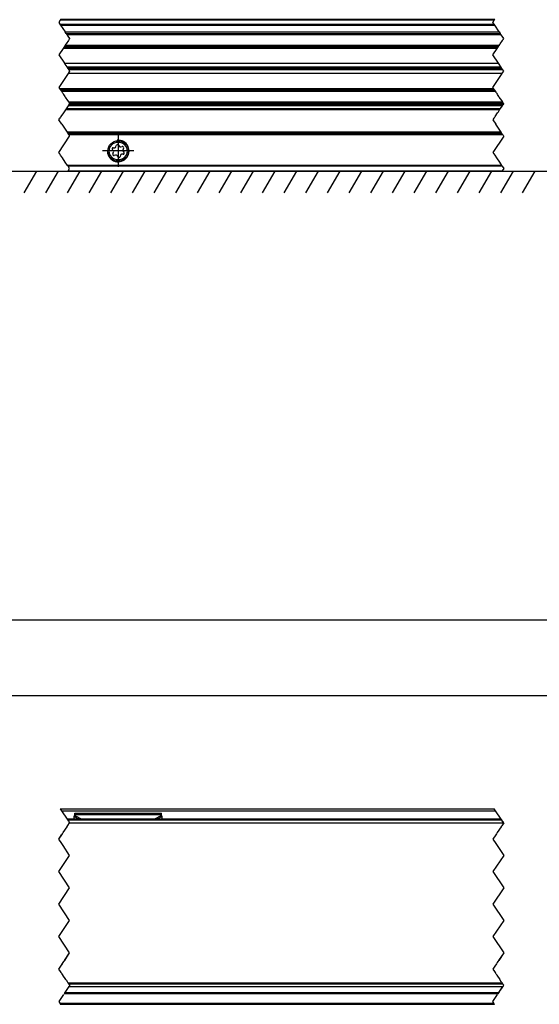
# Model space of a CAD drawing. Header units: millimetres. Extents: x -418 to 2750, y -1084 to 1393.
# Tile 5 of 74: x -263 to -199, y 27 to 148. Entities that reach past the tile are written whole.
import ezdxf

# ---------------------------------------------------------------- set-up
doc = ezdxf.new("R2010")
doc.units = ezdxf.units.MM
doc.linetypes.add('DOT_CENTER', pattern=[14, 12, -1, 0, -1])
doc.layers.add('1', color=7, linetype='Continuous')
doc.styles.add('CONVERTER_12', font='txt.shx', dxfattribs={"width": 0.9})
doc.dimstyles.new('ME10_DIM_25', dxfattribs={"dimtxt": 3, "dimasz": 3, "dimexe": 1.5, "dimexo": 1.5, "dimgap": 1.5, "dimtad": 1, "dimdsep": 46, "dimtxsty": 'CONVERTER_12', "dimsah": 1, "dimcen": 0.09, "dimclrd": 2, "dimclre": 2, "dimclrt": 2, "dimadec": 0, "dimazin": 0, "dimtol": 1, "dimtp": 0.4, "dimtm": 0.4, "dimtfac": 0.75, "dimtdec": 0, "dimtix": 1, "dimtmove": 0, "dimatfit": 3, "dimfxl": 1, "dimtolj": 1, "dimtzin": 0, "dimarcsym": 0})
doc.dimstyles.get("Standard").update_dxf_attribs({"dimtxt": 0.18, "dimasz": 0.18, "dimexe": 0.18, "dimexo": 0.0625, "dimgap": 0.09, "dimtad": 0, "dimtih": 1, "dimtoh": 1, "dimdec": 4, "dimzin": 0, "dimdsep": 46, "dimtxsty": 'Standard', "dimcen": 0.09, "dimadec": 0, "dimazin": 0, "dimtfac": 1, "dimtdec": 4, "dimtofl": 0, "dimtmove": 0, "dimatfit": 3, "dimfxl": 1, "dimtolj": 1, "dimtzin": 0, "dimarcsym": 0})

# ---------------------------------------------------------------- blocks, each defined once
blk = doc.blocks.new('SOPORTE_SV2__7', base_point=(-493.08, 194.18))
at = {"color": 2, "linetype": 'DOT_CENTER'}
for p, q in [((-386.31, 205.53), (-386.54, 205.18)), ((-386.19, 205.72), (-386.31, 205.53)), ((-385.79, 206.3), (-386.19, 205.72)), ((-385.78, 206.32), (-385.79, 206.3)), ((-306.4, 205.18), (-306.17, 205.53)), ((-306.17, 205.53), (-306.05, 205.72)), ((-306.05, 205.72), (-305.66, 206.3)), ((-305.66, 206.3), (-305.65, 206.32)), ((-387.54, 203.68), (-387.34, 203.98)), ((-387, 202.86), (-387.54, 203.68)), ((-387.21, 204.18), (-387.34, 203.98)), ((-387.14, 204.28), (-387.21, 204.18)), ((-386.66, 205), (-387.14, 204.28)), ((-386.54, 205.18), (-386.66, 205)), ((-307.21, 203.98), (-307.41, 203.68)), ((-307.41, 203.68), (-306.86, 202.86)), ((-307.21, 203.98), (-307.07, 204.18)), ((-307.07, 204.18), (-307.01, 204.28)), ((-307.01, 204.28), (-306.53, 205)), ((-306.53, 205), (-306.4, 205.18)), ((-387, 202.86), (-386.01, 201.38)), ((-305.87, 201.38), (-306.86, 202.86)), ((-387.54, 197.68), (-385.54, 200.68)), ((-386.01, 201.38), (-385.88, 201.18)), ((-385.88, 201.18), (-385.74, 200.98)), ((-385.65, 200.83), (-385.74, 200.98)), ((-385.56, 200.7), (-385.65, 200.83)), ((-385.54, 200.68), (-385.56, 200.7)), ((-305.41, 200.68), (-307.41, 197.68)), ((-305.74, 201.18), (-305.87, 201.38)), ((-305.61, 200.98), (-305.74, 201.18)), ((-305.61, 200.98), (-305.51, 200.83)), ((-305.51, 200.83), (-305.42, 200.7)), ((-305.42, 200.7), (-305.41, 200.68)), ((-387.34, 197.38), (-387.54, 197.68)), ((-387.21, 197.18), (-387.34, 197.38)), ((-386.88, 196.68), (-387.21, 197.18)), ((-386.34, 195.88), (-386.88, 196.68)), ((-307.41, 197.68), (-307.21, 197.38)), ((-307.21, 197.38), (-307.07, 197.18)), ((-307.07, 197.18), (-306.74, 196.68)), ((-306.74, 196.68), (-306.21, 195.88)), ((-385.93, 195.26), (-386.34, 195.88)), ((-385.93, 195.26), (-385.84, 195.12)), ((-385.54, 194.68), (-385.84, 195.12)), ((-385.84, 194.24), (-385.54, 194.68)), ((-306.21, 195.88), (-305.79, 195.26)), ((-305.7, 195.12), (-305.79, 195.26)), ((-305.7, 195.12), (-305.41, 194.68)), ((-305.41, 194.68), (-305.7, 194.24)), ((-385.84, 194.24), (-385.88, 194.18)), ((-305.74, 194.18), (-305.7, 194.24))]:
    blk.add_line(p, q, dxfattribs=at)
at = {"color": 3, "linetype": 'Continuous'}
for p, q in [((-306.17, 205.53), (-386.31, 205.53)), ((-306.05, 205.72), (-386.19, 205.72)), ((-305.66, 206.3), (-385.79, 206.3)), ((-385.74, 200.98), (-305.61, 200.98)), ((-305.79, 195.26), (-385.93, 195.26)), ((-305.7, 195.12), (-385.84, 195.12)), ((-385.84, 194.24), (-305.7, 194.24))]:
    blk.add_line(p, q, dxfattribs=at)
at = {"color": 7, "linetype": 'Continuous'}
for p, q in [((-305.65, 206.32), (-385.78, 206.32)), ((-305.87, 201.38), (-386.01, 201.38)), ((-305.74, 201.18), (-385.88, 201.18)), ((-377.48, 198.54), (-377.22, 198.54)), ((-377, 198.71), (-376.93, 198.96)), ((-376.5, 199.02), (-376.37, 198.79)), ((-376.12, 198.68), (-375.86, 198.75)), ((-375.6, 198.41), (-375.73, 198.18)), ((-377.47, 197.96), (-377.65, 198.15)), ((-377.56, 197.45), (-377.43, 197.68)), ((-377.05, 197.18), (-377.3, 197.11)), ((-376.66, 196.84), (-376.79, 197.07)), ((-376.16, 197.15), (-376.24, 196.9)), ((-375.68, 197.32), (-375.94, 197.32)), ((-375.69, 197.9), (-375.51, 197.71)), ((-305.74, 194.18), (-385.88, 194.18))]:
    blk.add_line(p, q, dxfattribs=at)
for radius in [1.9, 1.65]:
    blk.add_circle((-376.58, 197.93), radius, dxfattribs=at)
for centre, start, end in [((-377.48, 198.31), 90.5656, 223.8716), ((-377.22, 198.78), 270.5656, 343.8716), ((-376.7, 198.9), 30.1519, 163.8716), ((-376.17, 198.91), 210.1519, 283.4579), ((-375.8, 198.52), 330.5656, 103.4579), ((-375.53, 198.06), 150.5656, 223.8716), ((-377.36, 197.34), 150.5656, 283.8716), ((-377.64, 197.8), 330.5656, 43.8716), ((-376.99, 196.95), 30.5656, 103.8716), ((-376.46, 196.96), 210.5656, 343.8706), ((-375.94, 197.08), 90.5656, 163.8706), ((-375.68, 197.55), 270.5656, 43.8716)]:
    blk.add_arc(centre, 0.233, start, end, dxfattribs=at)
at = {"layer": '1', "color": 2, "linetype": 'DOT_CENTER'}
for p, q in [((-376.58, 200.83), (-376.58, 195.03)), ((-373.68, 197.93), (-379.48, 197.93))]:
    blk.add_line(p, q, dxfattribs=at)
at = {"layer": '1', "color": 30, "linetype": 'Continuous'}
blk.add_arc((-376.58, 197.93), 2, 175, 95, dxfattribs=at)
blk = doc.blocks.new('REGLA_SV2-2040__8', base_point=(-490.08, 204.18))
at = {"color": 2, "linetype": 'DOT_CENTER'}
for p, q in [((-387.28, 222.08), (-387.54, 221.68)), ((-387.21, 222.18), (-387.28, 222.08)), ((-307.41, 221.68), (-307.14, 222.08)), ((-307.14, 222.08), (-307.07, 222.18)), ((-387.54, 221.68), (-387.33, 221.36)), ((-387.33, 221.36), (-387.21, 221.18)), ((-387.21, 221.18), (-386.37, 219.92)), ((-307.19, 221.36), (-307.41, 221.68)), ((-307.07, 221.18), (-307.19, 221.36)), ((-306.23, 219.92), (-307.07, 221.18)), ((-386.18, 219.64), (-386.37, 219.92)), ((-386.18, 219.64), (-386.05, 219.44)), ((-385.77, 218.35), (-386.18, 217.72)), ((-386.05, 219.44), (-385.85, 219.13)), ((-385.85, 219.13), (-385.54, 218.68)), ((-385.71, 218.43), (-385.77, 218.35)), ((-385.69, 218.46), (-385.71, 218.43)), ((-385.66, 218.5), (-385.69, 218.46)), ((-385.54, 218.68), (-385.66, 218.5)), ((-306.23, 219.92), (-306.04, 219.64)), ((-305.91, 219.44), (-306.04, 219.64)), ((-306.04, 217.72), (-305.63, 218.35)), ((-305.71, 219.13), (-305.91, 219.44)), ((-305.41, 218.68), (-305.71, 219.13)), ((-305.63, 218.35), (-305.57, 218.43)), ((-305.57, 218.43), (-305.55, 218.46)), ((-305.55, 218.46), (-305.53, 218.5)), ((-305.53, 218.5), (-305.41, 218.68)), ((-386.75, 216.87), (-387.54, 215.68)), ((-386.62, 217.07), (-386.75, 216.87)), ((-386.52, 217.21), (-386.62, 217.07)), ((-386.47, 217.29), (-386.52, 217.21)), ((-386.39, 217.41), (-386.47, 217.29)), ((-386.28, 217.58), (-386.39, 217.41)), ((-386.18, 217.72), (-386.28, 217.58)), ((-307.41, 215.68), (-306.61, 216.87)), ((-306.61, 216.87), (-306.48, 217.07)), ((-306.48, 217.07), (-306.38, 217.21)), ((-306.38, 217.21), (-306.34, 217.29)), ((-306.34, 217.29), (-306.25, 217.41)), ((-306.25, 217.41), (-306.14, 217.58)), ((-306.14, 217.58), (-306.04, 217.72)), ((-387.54, 215.68), (-386.51, 214.13)), ((-306.37, 214.13), (-307.41, 215.68)), ((-386.51, 214.13), (-386.41, 213.98)), ((-386.41, 213.98), (-386.07, 213.47)), ((-386.07, 213.47), (-385.88, 213.18)), ((-385.88, 213.18), (-385.69, 212.89)), ((-385.69, 212.89), (-385.54, 212.68)), ((-306.27, 213.98), (-306.37, 214.13)), ((-305.93, 213.47), (-306.27, 213.98)), ((-305.74, 213.18), (-305.93, 213.47)), ((-305.55, 212.89), (-305.74, 213.18)), ((-305.41, 212.68), (-305.55, 212.89)), ((-385.84, 212.23), (-387.54, 209.68)), ((-385.75, 212.38), (-385.84, 212.23)), ((-385.54, 212.68), (-385.75, 212.38)), ((-307.41, 209.68), (-305.71, 212.23)), ((-305.71, 212.23), (-305.61, 212.38)), ((-305.61, 212.38), (-305.41, 212.68)), ((-387.54, 209.68), (-387.42, 209.49)), ((-387.42, 209.49), (-387.29, 209.29)), ((-387.29, 209.29), (-387.19, 209.15)), ((-387.19, 209.15), (-387.14, 209.07)), ((-307.28, 209.49), (-307.41, 209.68)), ((-307.15, 209.29), (-307.28, 209.49)), ((-307.05, 209.15), (-307.15, 209.29)), ((-307, 209.07), (-307.05, 209.15)), ((-387.14, 209.07), (-387.06, 208.95)), ((-387.06, 208.95), (-386.95, 208.79)), ((-386.95, 208.79), (-386.85, 208.64)), ((-386.85, 208.64), (-386.77, 208.52)), ((-386.77, 208.52), (-386.68, 208.38)), ((-386.68, 208.38), (-386.56, 208.2)), ((-386.56, 208.2), (-386.43, 208.01)), ((-386.43, 208.01), (-386.35, 207.9)), ((-386.35, 207.9), (-385.91, 207.23)), ((-306.92, 208.95), (-307, 209.07)), ((-306.81, 208.79), (-306.92, 208.95)), ((-306.71, 208.64), (-306.81, 208.79)), ((-306.63, 208.52), (-306.71, 208.64)), ((-306.54, 208.38), (-306.63, 208.52)), ((-306.42, 208.2), (-306.54, 208.38)), ((-306.3, 208.01), (-306.42, 208.2)), ((-306.22, 207.9), (-306.3, 208.01)), ((-305.77, 207.23), (-306.22, 207.9)), ((-386.31, 205.53), (-386.54, 205.18)), ((-386.19, 205.72), (-386.31, 205.53)), ((-385.79, 206.3), (-386.19, 205.72)), ((-385.91, 207.23), (-385.71, 206.92)), ((-385.78, 206.32), (-385.79, 206.3)), ((-385.71, 206.44), (-385.78, 206.32)), ((-385.71, 206.92), (-385.57, 206.72)), ((-385.71, 206.44), (-385.54, 206.68)), ((-385.54, 206.68), (-385.57, 206.72)), ((-306.4, 205.18), (-306.17, 205.53)), ((-306.17, 205.53), (-306.05, 205.72)), ((-306.05, 205.72), (-305.66, 206.3)), ((-305.57, 206.92), (-305.77, 207.23)), ((-305.66, 206.3), (-305.65, 206.32)), ((-305.65, 206.32), (-305.57, 206.44)), ((-305.43, 206.72), (-305.57, 206.92)), ((-305.41, 206.68), (-305.57, 206.44)), ((-305.43, 206.72), (-305.41, 206.68)), ((-386.66, 205), (-387.14, 204.28)), ((-386.54, 205.18), (-386.66, 205)), ((-307.01, 204.28), (-306.53, 205)), ((-306.53, 205), (-306.4, 205.18))]:
    blk.add_line(p, q, dxfattribs=at)
at = {"color": 3, "linetype": 'Continuous'}
for p, q in [((-307.14, 222.08), (-387.28, 222.08)), ((-387.33, 221.36), (-307.19, 221.36)), ((-387.21, 221.18), (-307.07, 221.18)), ((-386.37, 219.92), (-306.23, 219.92)), ((-386.05, 219.44), (-305.91, 219.44)), ((-306.61, 216.87), (-386.75, 216.87)), ((-386.62, 217.07), (-306.48, 217.07)), ((-306.25, 217.41), (-386.39, 217.41)), ((-387.42, 209.49), (-307.28, 209.49)), ((-307.15, 209.29), (-387.29, 209.29)), ((-387.06, 208.95), (-306.92, 208.95)), ((-305.57, 206.92), (-385.71, 206.92)), ((-305.57, 206.44), (-385.71, 206.44))]:
    blk.add_line(p, q, dxfattribs=at)
at = {"color": 7, "linetype": 'Continuous'}
for p, q in [((-307.07, 222.18), (-387.21, 222.18)), ((-386.18, 219.64), (-306.04, 219.64)), ((-306.38, 217.21), (-386.52, 217.21)), ((-386.51, 214.13), (-306.37, 214.13)), ((-386.07, 213.47), (-305.93, 213.47)), ((-305.74, 213.18), (-385.88, 213.18)), ((-305.55, 212.89), (-385.69, 212.89)), ((-305.71, 212.23), (-385.84, 212.23)), ((-387.19, 209.15), (-307.05, 209.15)), ((-305.43, 206.72), (-385.57, 206.72))]:
    blk.add_line(p, q, dxfattribs=at)
blk = doc.blocks.new('REGLA_SV2-2040mm__10', base_point=(-493.08, 194.18))
for name, p in [('REGLA_SV2-2040__8', (-490.08, 204.18)), ('SOPORTE_SV2__7', (-493.08, 194.18))]:
    blk.add_blockref(name, p)
blk = doc.blocks.new('Bottom1', base_point=(-405.581, 208.18))
at = {"layer": '1', "color": 2, "linetype": 'Continuous'}
for p, q in [((-535.687, 194.18), (-272.737, 194.18)), ((-391.687, 194.18), (-393.996, 190.18)), ((-387.687, 194.18), (-389.996, 190.18)), ((-383.687, 194.18), (-385.996, 190.18)), ((-379.687, 194.18), (-381.996, 190.18)), ((-375.687, 194.18), (-377.996, 190.18)), ((-371.687, 194.18), (-373.996, 190.18)), ((-367.687, 194.18), (-369.996, 190.18)), ((-363.687, 194.18), (-365.996, 190.18)), ((-359.687, 194.18), (-361.996, 190.18)), ((-355.687, 194.18), (-357.996, 190.18)), ((-351.687, 194.18), (-353.996, 190.18)), ((-347.687, 194.18), (-349.996, 190.18)), ((-343.687, 194.18), (-345.996, 190.18)), ((-339.687, 194.18), (-341.996, 190.18)), ((-335.687, 194.18), (-337.996, 190.18)), ((-331.687, 194.18), (-333.996, 190.18)), ((-327.687, 194.18), (-329.996, 190.18)), ((-323.687, 194.18), (-325.996, 190.18)), ((-319.687, 194.18), (-321.996, 190.18)), ((-315.687, 194.18), (-317.996, 190.18)), ((-311.687, 194.18), (-313.996, 190.18)), ((-307.687, 194.18), (-309.996, 190.18)), ((-303.687, 194.18), (-305.996, 190.18)), ((-299.687, 194.18), (-301.996, 190.18))]:
    blk.add_line(p, q, dxfattribs=at)
blk.add_blockref('REGLA_SV2-2040mm__10', (-493.081, 194.18))
blk = doc.blocks.new('REGLA_SV2-2040__22', base_point=(-493.09, 42.37))
at = {"color": 7, "linetype": 'Continuous'}
for p, q in [((-305.88, 74.58), (-386.02, 74.58)), ((-385.55, 73.88), (-305.42, 73.88)), ((-385.69, 43.66), (-305.55, 43.66)), ((-386.55, 42.38), (-306.41, 42.38))]:
    blk.add_line(p, q, dxfattribs=at)
at = {"color": 2, "linetype": 'DOT_CENTER'}
for p, q in [((-386.02, 74.58), (-385.91, 74.42)), ((-305.77, 74.42), (-305.88, 74.58)), ((-386.75, 72.07), (-386.02, 73.16)), ((-386.02, 73.16), (-386.01, 73.18)), ((-386.01, 73.18), (-385.88, 73.37)), ((-385.91, 74.42), (-385.88, 74.38)), ((-385.88, 74.38), (-385.75, 74.17)), ((-385.88, 73.37), (-385.55, 73.88)), ((-385.75, 74.17), (-385.69, 74.08)), ((-385.69, 74.08), (-385.68, 74.07)), ((-385.68, 74.07), (-385.55, 73.88)), ((-305.88, 73.16), (-306.61, 72.07)), ((-305.75, 73.36), (-305.88, 73.18)), ((-305.88, 73.18), (-305.88, 73.16)), ((-305.75, 74.38), (-305.77, 74.42)), ((-305.55, 74.08), (-305.75, 74.38)), ((-305.42, 73.88), (-305.75, 73.36)), ((-305.54, 74.07), (-305.55, 74.08)), ((-305.42, 73.88), (-305.54, 74.07)), ((-387.55, 70.88), (-387.02, 71.67)), ((-387.02, 71.67), (-386.88, 71.87)), ((-386.88, 71.87), (-386.75, 72.07)), ((-306.88, 71.67), (-307.41, 70.88)), ((-306.75, 71.87), (-306.88, 71.67)), ((-306.61, 72.07), (-306.75, 71.87)), ((-387.01, 70.07), (-387.55, 70.88)), ((-386.88, 69.87), (-387.01, 70.07)), ((-386.75, 69.67), (-386.88, 69.87)), ((-385.55, 67.88), (-386.75, 69.67)), ((-307.41, 70.88), (-306.88, 70.07)), ((-306.88, 70.07), (-306.74, 69.87)), ((-306.74, 69.87), (-306.61, 69.67)), ((-306.61, 69.67), (-305.41, 67.88)), ((-387.55, 64.88), (-385.55, 67.88)), ((-305.41, 67.88), (-307.41, 64.88)), ((-385.55, 61.88), (-387.55, 64.88)), ((-307.41, 64.88), (-305.41, 61.88)), ((-387.55, 58.88), (-385.55, 61.88)), ((-305.41, 61.88), (-307.41, 58.88)), ((-385.55, 55.88), (-387.55, 58.88)), ((-307.41, 58.88), (-305.41, 55.88)), ((-387.55, 52.88), (-385.55, 55.88)), ((-305.41, 55.88), (-307.41, 52.88)), ((-385.55, 49.88), (-387.55, 52.88)), ((-307.41, 52.88), (-305.41, 49.88)), ((-386.47, 48.48), (-385.55, 49.88)), ((-305.41, 49.88), (-306.34, 48.48)), ((-387.3, 47.25), (-387.2, 47.4)), ((-387.2, 47.4), (-386.9, 47.84)), ((-386.9, 47.84), (-386.74, 48.09)), ((-386.74, 48.09), (-386.61, 48.28)), ((-386.61, 48.28), (-386.52, 48.41)), ((-386.52, 48.41), (-386.5, 48.44)), ((-386.5, 48.44), (-386.47, 48.48)), ((-307.06, 47.4), (-307.16, 47.25)), ((-306.76, 47.84), (-307.06, 47.4)), ((-306.6, 48.09), (-306.76, 47.84)), ((-306.47, 48.28), (-306.6, 48.09)), ((-306.38, 48.41), (-306.47, 48.28)), ((-306.37, 48.44), (-306.38, 48.41)), ((-306.34, 48.48), (-306.37, 48.44)), ((-387.55, 46.88), (-387.44, 47.04)), ((-387.41, 46.67), (-387.55, 46.88)), ((-387.44, 47.04), (-387.42, 47.07)), ((-387.42, 47.07), (-387.3, 47.25)), ((-387.37, 46.61), (-387.41, 46.67)), ((-387.26, 46.45), (-387.37, 46.61)), ((-387.12, 46.23), (-387.26, 46.45)), ((-387.04, 46.11), (-387.12, 46.23)), ((-387.04, 46.11), (-387.02, 46.09)), ((-387.02, 46.09), (-387.01, 46.07)), ((-387.01, 46.07), (-387.01, 46.06)), ((-387.01, 46.06), (-386.92, 45.94)), ((-386.9, 45.9), (-386.92, 45.94)), ((-386.84, 45.82), (-386.9, 45.9)), ((-386.81, 45.76), (-386.84, 45.82)), ((-386.26, 44.94), (-386.81, 45.76)), ((-307.3, 47.04), (-307.41, 46.88)), ((-307.41, 46.88), (-307.28, 46.67)), ((-307.28, 47.07), (-307.3, 47.04)), ((-307.16, 47.25), (-307.28, 47.07)), ((-307.28, 46.67), (-307.23, 46.61)), ((-307.23, 46.61), (-307.12, 46.45)), ((-307.12, 46.45), (-306.98, 46.23)), ((-306.98, 46.23), (-306.9, 46.11)), ((-306.89, 46.09), (-306.9, 46.11)), ((-306.88, 46.07), (-306.89, 46.09)), ((-306.87, 46.06), (-306.88, 46.07)), ((-306.79, 45.94), (-306.87, 46.06)), ((-306.79, 45.94), (-306.76, 45.9)), ((-306.76, 45.9), (-306.7, 45.82)), ((-306.7, 45.82), (-306.67, 45.76)), ((-306.67, 45.76), (-306.12, 44.94)), ((-386.2, 44.86), (-386.26, 44.94)), ((-386.2, 44.86), (-386.02, 44.58)), ((-386.02, 44.58), (-385.95, 44.48)), ((-385.95, 44.48), (-385.91, 44.42)), ((-385.91, 44.42), (-385.84, 44.31)), ((-385.82, 44.28), (-385.84, 44.31)), ((-385.82, 44.28), (-385.81, 44.26)), ((-385.81, 44.26), (-385.7, 44.1)), ((-385.69, 43.66), (-385.81, 43.49)), ((-385.7, 44.1), (-385.69, 44.08)), ((-385.69, 44.08), (-385.6, 43.96)), ((-385.67, 43.69), (-385.69, 43.66)), ((-385.59, 43.81), (-385.67, 43.69)), ((-385.6, 43.96), (-385.55, 43.88)), ((-385.55, 43.88), (-385.59, 43.82)), ((-385.59, 43.82), (-385.59, 43.81)), ((-306.12, 44.94), (-306.07, 44.86)), ((-305.88, 44.58), (-306.07, 44.86)), ((-305.81, 44.48), (-305.88, 44.58)), ((-305.77, 44.42), (-305.81, 44.48)), ((-305.7, 44.31), (-305.77, 44.42)), ((-305.7, 44.31), (-305.68, 44.28)), ((-305.67, 44.26), (-305.68, 44.28)), ((-305.56, 44.1), (-305.67, 44.26)), ((-305.67, 43.49), (-305.55, 43.66)), ((-305.55, 44.08), (-305.56, 44.1)), ((-305.47, 43.96), (-305.55, 44.08)), ((-305.55, 43.66), (-305.54, 43.69)), ((-305.54, 43.69), (-305.45, 43.81)), ((-305.41, 43.88), (-305.47, 43.96)), ((-305.45, 43.82), (-305.41, 43.88)), ((-305.45, 43.81), (-305.45, 43.82)), ((-386.47, 42.49), (-386.55, 42.38)), ((-386.41, 42.58), (-386.47, 42.49)), ((-386.32, 42.72), (-386.41, 42.58)), ((-385.81, 43.49), (-386.32, 42.72)), ((-306.41, 42.38), (-306.33, 42.49)), ((-306.33, 42.49), (-306.28, 42.58)), ((-306.28, 42.58), (-306.18, 42.72)), ((-306.18, 42.72), (-305.67, 43.49))]:
    blk.add_line(p, q, dxfattribs=at)
at = {"color": 3, "linetype": 'Continuous'}
for p, q in [((-379.79, 74.37), (-385.88, 74.38)), ((-378.28, 74.37), (-379.79, 74.37)), ((-305.75, 74.38), (-378.28, 74.37)), ((-305.68, 44.28), (-385.82, 44.28)), ((-305.56, 44.1), (-385.7, 44.1)), ((-385.67, 43.69), (-305.54, 43.69)), ((-386.41, 42.58), (-306.28, 42.58))]:
    blk.add_line(p, q, dxfattribs=at)
blk = doc.blocks.new('SOPORTE_SV2__23', base_point=(-493.08, 40.37))
at = {"color": 7, "linetype": 'Continuous'}
for p, q in [((-387.28, 76.47), (-307.14, 76.47)), ((-384.69, 75.05), (-384.58, 75.26)), ((-384.68, 74.58), (-384.69, 75.05)), ((-384.58, 75.43), (-384.58, 75.65)), ((-384.58, 75.65), (-368.58, 75.65)), ((-384.58, 75.26), (-384.58, 75.43)), ((-368.58, 75.43), (-368.58, 75.65)), ((-368.58, 75.26), (-368.58, 75.43)), ((-368.48, 75.05), (-368.58, 75.26)), ((-368.49, 74.58), (-368.48, 75.05)), ((-307.08, 40.37), (-387.21, 40.37))]:
    blk.add_line(p, q, dxfattribs=at)
at = {"color": 2, "linetype": 'DOT_CENTER'}
for p, q in [((-387.28, 76.47), (-387.04, 76.12)), ((-306.91, 76.12), (-307.14, 76.47)), ((-387.04, 76.12), (-386.02, 74.58)), ((-386.02, 74.58), (-385.91, 74.42)), ((-305.88, 74.58), (-306.91, 76.12)), ((-305.77, 74.42), (-305.88, 74.58)), ((-386.75, 72.07), (-386.02, 73.16)), ((-386.02, 73.16), (-386.01, 73.18)), ((-386.01, 73.18), (-385.88, 73.37)), ((-385.91, 74.42), (-385.88, 74.38)), ((-385.88, 74.38), (-385.75, 74.17)), ((-385.88, 73.37), (-385.55, 73.88)), ((-385.75, 74.17), (-385.69, 74.08)), ((-385.69, 74.08), (-385.68, 74.07)), ((-385.68, 74.07), (-385.55, 73.88)), ((-305.88, 73.16), (-306.61, 72.07)), ((-305.88, 73.18), (-305.88, 73.16)), ((-387.55, 70.88), (-387.02, 71.67)), ((-387.02, 71.67), (-386.88, 71.87)), ((-386.88, 71.87), (-386.75, 72.07)), ((-306.88, 71.67), (-307.41, 70.88)), ((-306.75, 71.87), (-306.88, 71.67)), ((-387.01, 70.07), (-387.55, 70.88)), ((-386.88, 69.87), (-387.01, 70.07)), ((-386.75, 69.67), (-386.88, 69.87)), ((-385.55, 67.88), (-386.75, 69.67)), ((-307.41, 70.88), (-306.88, 70.07)), ((-306.88, 70.07), (-306.74, 69.87)), ((-306.74, 69.87), (-306.61, 69.67)), ((-306.61, 69.67), (-305.41, 67.88)), ((-387.55, 64.88), (-385.55, 67.88)), ((-305.41, 67.88), (-307.41, 64.88)), ((-385.55, 61.88), (-387.55, 64.88)), ((-307.41, 64.88), (-305.41, 61.88)), ((-387.55, 58.88), (-385.55, 61.88)), ((-305.41, 61.88), (-307.41, 58.88)), ((-385.55, 55.88), (-387.55, 58.88)), ((-307.41, 58.88), (-305.41, 55.88)), ((-387.55, 52.88), (-385.55, 55.88)), ((-305.41, 55.88), (-307.41, 52.88)), ((-385.55, 49.88), (-387.55, 52.88)), ((-307.41, 52.88), (-305.41, 49.88)), ((-386.47, 48.48), (-385.55, 49.88)), ((-305.41, 49.88), (-306.34, 48.48)), ((-387.3, 47.25), (-387.2, 47.4)), ((-387.2, 47.4), (-386.9, 47.84)), ((-386.9, 47.84), (-386.74, 48.09)), ((-386.74, 48.09), (-386.61, 48.28)), ((-386.61, 48.28), (-386.52, 48.41)), ((-386.52, 48.41), (-386.5, 48.44)), ((-386.5, 48.44), (-386.47, 48.48)), ((-307.06, 47.4), (-307.16, 47.25)), ((-306.76, 47.84), (-307.06, 47.4)), ((-306.6, 48.09), (-306.76, 47.84)), ((-306.47, 48.28), (-306.6, 48.09)), ((-306.38, 48.41), (-306.47, 48.28)), ((-306.37, 48.44), (-306.38, 48.41)), ((-306.34, 48.48), (-306.37, 48.44)), ((-387.42, 47.07), (-387.3, 47.25)), ((-387.37, 46.61), (-387.41, 46.67)), ((-387.26, 46.45), (-387.37, 46.61)), ((-387.12, 46.23), (-387.26, 46.45)), ((-387.04, 46.11), (-387.12, 46.23)), ((-387.04, 46.11), (-387.02, 46.09)), ((-387.02, 46.09), (-387.01, 46.07)), ((-387.01, 46.07), (-387.01, 46.06)), ((-387.01, 46.06), (-386.92, 45.94)), ((-386.9, 45.9), (-386.92, 45.94)), ((-386.84, 45.82), (-386.9, 45.9)), ((-386.81, 45.76), (-386.84, 45.82)), ((-386.26, 44.94), (-386.81, 45.76)), ((-307.16, 47.25), (-307.28, 47.07)), ((-307.28, 46.67), (-307.23, 46.61)), ((-307.23, 46.61), (-307.12, 46.45)), ((-307.12, 46.45), (-306.98, 46.23)), ((-306.98, 46.23), (-306.9, 46.11)), ((-306.89, 46.09), (-306.9, 46.11)), ((-306.88, 46.07), (-306.89, 46.09)), ((-306.87, 46.06), (-306.88, 46.07)), ((-306.79, 45.94), (-306.87, 46.06)), ((-306.79, 45.94), (-306.76, 45.9)), ((-306.76, 45.9), (-306.7, 45.82)), ((-306.7, 45.82), (-306.67, 45.76)), ((-306.67, 45.76), (-306.12, 44.94)), ((-386.2, 44.86), (-386.26, 44.94)), ((-386.2, 44.86), (-386.02, 44.58)), ((-386.02, 44.58), (-385.95, 44.48)), ((-385.95, 44.48), (-385.91, 44.42)), ((-385.91, 44.42), (-385.84, 44.31)), ((-385.82, 44.28), (-385.84, 44.31)), ((-385.82, 44.28), (-385.81, 44.26)), ((-385.81, 44.26), (-385.7, 44.1)), ((-385.69, 43.66), (-385.81, 43.49)), ((-385.7, 44.1), (-385.69, 44.08)), ((-385.69, 44.08), (-385.6, 43.96)), ((-385.67, 43.69), (-385.69, 43.66)), ((-385.59, 43.81), (-385.67, 43.69)), ((-385.6, 43.96), (-385.55, 43.88)), ((-385.55, 43.88), (-385.59, 43.82)), ((-385.59, 43.82), (-385.59, 43.81)), ((-306.12, 44.94), (-306.07, 44.86)), ((-305.88, 44.58), (-306.07, 44.86)), ((-305.81, 44.48), (-305.88, 44.58)), ((-305.77, 44.42), (-305.81, 44.48)), ((-305.7, 44.31), (-305.77, 44.42)), ((-305.7, 44.31), (-305.68, 44.28)), ((-305.67, 44.26), (-305.68, 44.28)), ((-305.56, 44.1), (-305.67, 44.26)), ((-305.67, 43.49), (-305.55, 43.66)), ((-305.55, 44.08), (-305.56, 44.1)), ((-305.47, 43.96), (-305.55, 44.08)), ((-305.55, 43.66), (-305.54, 43.69)), ((-305.54, 43.69), (-305.45, 43.81)), ((-305.41, 43.88), (-305.47, 43.96)), ((-305.45, 43.82), (-305.41, 43.88)), ((-305.45, 43.81), (-305.45, 43.82)), ((-386.68, 42.17), (-387.55, 40.88)), ((-386.41, 42.58), (-386.47, 42.49)), ((-386.32, 42.72), (-386.41, 42.58)), ((-385.81, 43.49), (-386.32, 42.72)), ((-307.41, 40.88), (-306.55, 42.17)), ((-306.33, 42.49), (-306.28, 42.58)), ((-306.28, 42.58), (-306.18, 42.72)), ((-306.18, 42.72), (-305.67, 43.49)), ((-387.55, 40.88), (-387.35, 40.57)), ((-387.35, 40.57), (-387.21, 40.37)), ((-307.21, 40.57), (-307.41, 40.88)), ((-307.08, 40.37), (-307.21, 40.57))]:
    blk.add_line(p, q, dxfattribs=at)
at = {"color": 3, "linetype": 'Continuous'}
for p, q in [((-387.04, 76.12), (-306.91, 76.12)), ((-384.69, 75.05), (-383.78, 74.58)), ((-384.58, 75.43), (-368.58, 75.43)), ((-384.58, 75.26), (-383.28, 74.58)), ((-368.58, 75.26), (-369.89, 74.58)), ((-368.48, 75.05), (-369.39, 74.58)), ((-379.79, 74.37), (-385.88, 74.38)), ((-378.28, 74.37), (-379.79, 74.37)), ((-387.35, 40.57), (-307.21, 40.57))]:
    blk.add_line(p, q, dxfattribs=at)
blk = doc.blocks.new('REGLA_SV2-2040mm__24', base_point=(-493.09, 20.28))
for name, p in [('SOPORTE_SV2__23', (-493.09, 40.37)), ('REGLA_SV2-2040__22', (-493.09, 42.37))]:
    blk.add_blockref(name, p)
blk = doc.blocks.new('*D89')
at = {"layer": '1', "color": 2, "linetype": 'Continuous'}
for p, q in [((-493.08, 75.04), (-493.08, 112.88)), ((561.92, 75.04), (561.92, 112.88)), ((-493.08, 111.38), (561.92, 111.38))]:
    blk.add_line(p, q, dxfattribs=at)
at = {"layer": '1', "color": 2}
for points in [[(-490.08, 111.78), (-490.08, 110.99), (-493.08, 111.38)], [(558.92, 110.99), (558.92, 111.78), (561.92, 111.38)]]:
    blk.add_solid(points, dxfattribs=at)
at = {"layer": '1', "color": 2, "insert": (22.25, 112.88), "char_height": 3, "attachment_point": 7, "rotation": 0.0001, "line_spacing_factor": 0.60024, "style": 'CONVERTER_12'}
blk.add_mtext('\\C2;(CM+105)\\C2;\\H2.25;{\\Fgdt;`}0,4', dxfattribs=at)
blk = doc.blocks.new('Front1', base_point=(-405.585, 48.375))
blk.add_blockref('REGLA_SV2-2040mm__24', (-493.085, 20.277))
at = {"layer": '1'}
dim = blk.add_linear_dim(base=(-493.085, 111.38), p1=(561.915, 73.542), p2=(-493.085, 73.542), text='(CM+105)', dimstyle='ME10_DIM_25', dxfattribs=at)
dim.commit()
dim.dimension.update_dxf_attribs({"geometry": '*D89', "text_midpoint": (34.415, 114.38), "text_rotation": 0.00014})
at = {"layer": '1', "color": 2, "linetype": 'Continuous', "has_arrowhead": 0}
blk.add_leader([(-476.348, 76.473), (-476.348, 97.397), (17.461, 97.397)], dimstyle='Standard', dxfattribs=at)

msp = doc.modelspace()

# ---------------------------------------------------------------- block references
at = {"xscale": 0.66666666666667, "yscale": 0.66666666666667, "zscale": 0.66666666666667}
for name, p in [('Bottom1', (-270.39, 138.79)), ('Front1', (-270.39, 32.25))]:
    msp.add_blockref(name, p, dxfattribs=at)

doc.saveas('drawing.dxf')
